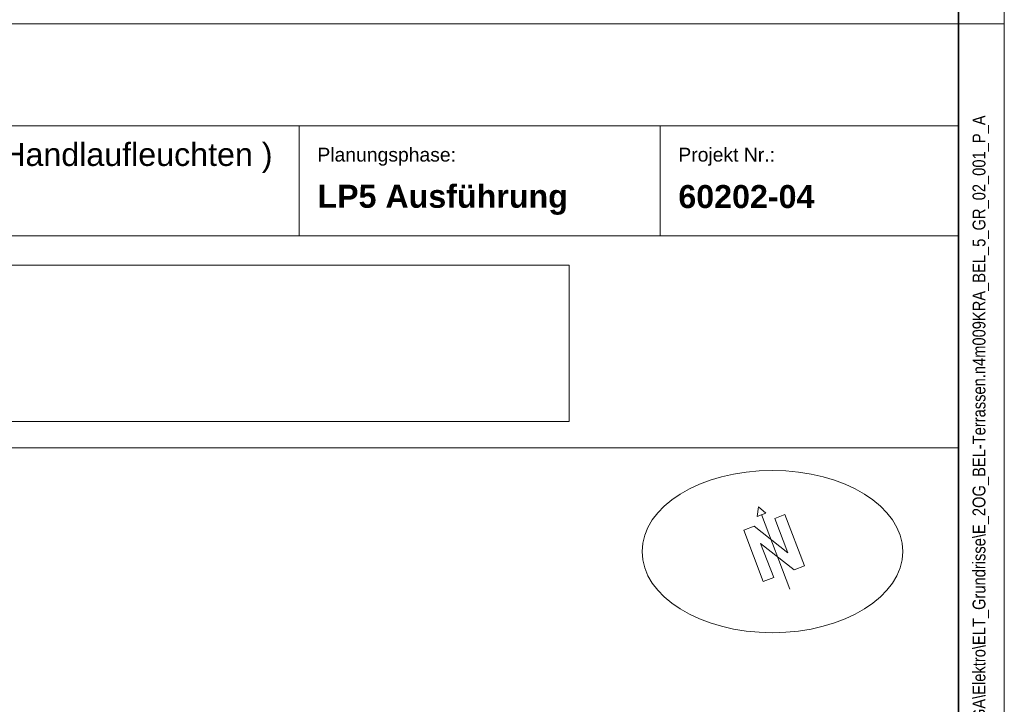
# Model space of a CAD drawing. Extents: x -634 to 300, y 62 to 1102.
# Tile 51 of 125: x 193 to 300, y 285 to 360. Entities that reach past the tile are written whole.
import ezdxf

# ---------------------------------------------------------------- set-up
doc = ezdxf.new("R2010")
doc.units = 0
doc.layers.get('0').update_dxf_attribs({"lineweight": 13})
for name, color, linetype, lineweight in [('iwb_Plankopf Linie', 7, 'Continuous', 13), ('iwb_Plankopf Rahmen', 7, 'Continuous', 35), ('iwb_Plankopf Text', 7, 'Continuous', 18), ('X_Bitmap', 7, 'Continuous', 13)]:
    doc.layers.add(name, color=color, linetype=linetype, lineweight=lineweight)
doc.layers.add('iwb_Plankopf_Nordpfeil_20-82 Grad', color=3, linetype='Continuous', lineweight=18, true_color=0x00ff00)
doc.layers.add('X_Geometrie', color=3, linetype='Continuous', lineweight=13, true_color=0x00ff00, plot=False)
doc.styles.add('Plankopf', font='arial.ttf')
doc.styles.get("Standard").update_dxf_attribs({"font": 'ARIALN.TTF'})
picture_1 = doc.add_image_def('image1.jfif', size_in_pixel=(600, 81))

# ---------------------------------------------------------------- blocks, each defined once
blk = doc.blocks.new('Blockreferenz-A06CPVZTL0')
at = {"color": 0, "lineweight": -2}
for p, q in [((273.51, 306.64), (273.35, 305.61)), ((273.51, 306.64), (274.32, 305.98)), ((273.35, 305.61), (274.32, 305.98)), ((273.83, 305.8), (276.93, 297.67)), ((276.4, 305.81), (275.28, 305.38)), ((275.28, 305.38), (276.4, 305.81)), ((276.7, 301.64), (275.28, 305.38)), ((278.53, 300.2), (276.4, 305.81)), ((273.03, 304.53), (271.91, 304.1)), ((273.03, 304.53), (276.7, 301.64)), ((271.91, 304.1), (274.04, 298.5)), ((275.17, 298.92), (273.74, 302.66)), ((277.41, 299.78), (273.74, 302.66)), ((278.53, 300.2), (277.41, 299.78)), ((277.41, 299.78), (278.53, 300.2)), ((274.04, 298.5), (275.17, 298.92))]:
    blk.add_line(p, q, dxfattribs=at)

msp = doc.modelspace()

# ---------------------------------------------------------------- linework, layer by layer
at = {"layer": 'iwb_Plankopf Linie', "lineweight": 18, "ltscale": 0.18}
msp.add_line((295.35, 359.43), (115.35, 359.43), dxfattribs=at)
at = {"layer": 'iwb_Plankopf Linie', "ltscale": 0.13}
for p, q in [((295.35, 67.43), (295.35, 359.43)), ((295.35, 348.27), (115.35, 348.27)), ((223.35, 336.27), (223.35, 348.27)), ((262.76, 336.27), (262.76, 348.27)), ((295.35, 336.27), (115.35, 336.27)), ((115.35, 313.11), (295.35, 313.11))]:
    msp.add_line(p, q, dxfattribs=at)
at = {"layer": 'iwb_Plankopf Rahmen', "ltscale": 0.35}
msp.add_line((295.35, 359.43), (295.35, 67.43), dxfattribs=at)
at = {"layer": 'iwb_Plankopf Rahmen', "color": 8, "lineweight": 5, "ltscale": 0.13, "true_color": 0x808080}
msp.add_line((300.35, 359.43), (295.35, 359.43), dxfattribs=at)
at = {"layer": 'iwb_Plankopf Rahmen', "color": 8, "lineweight": 13, "ltscale": 0.13, "true_color": 0x808080}
msp.add_lwpolyline([(300.35, 62.43), (-619.65, 62.43), (-619.65, 1102.43), (300.35, 1102.43), (300.35, 62.43)], close=True, dxfattribs=at)
at = {"layer": 'iwb_Plankopf Rahmen', "ltscale": 0.35}
msp.add_lwpolyline([(-599.65, 67.43), (-599.65, 1097.43), (295.35, 1097.43), (295.35, 67.43), (-599.65, 67.43)], close=True, dxfattribs=at)
at = {"layer": 'X_Geometrie', "color": 6, "ltscale": 0.13, "true_color": 0xff00ff}
msp.add_ellipse((275.03, 301.77), major_axis=(14.23, 0), ratio=0.622642, dxfattribs=at)

# ---------------------------------------------------------------- block references
at = {"layer": 'iwb_Plankopf_Nordpfeil_20-82 Grad', "ltscale": 0.18}
msp.add_blockref('Blockreferenz-A06CPVZTL0', (0, 0), dxfattribs=at)

# ---------------------------------------------------------------- texts
at = {"layer": 'iwb_Plankopf Text', "ltscale": 0.18, "insert": (296.89, 74.51), "char_height": 1.4, "attachment_point": 1, "rotation": 90, "line_spacing_factor": 1.002}
msp.add_mtext('{\\fArial Narrow;\\\\srvnovamd01\\Nova_MD\\TGA\\60202 Pro Potsdam\\04 NB GES Krampnitz\\09 NOVA\\60202-04_AP_NB GES Krampnitz\\TGA\\Elektro\\ELT_Grundrisse\\E_2OG_BEL-Terrassen.n4m009KRA_BEL_5_GR_02_001_P_A}', dxfattribs=at)
at = {"layer": 'iwb_Plankopf Text', "ltscale": 0.18, "insert": (220.45, 344.77), "char_height": 2.5172, "width": 55.3788, "attachment_point": 6, "style": 'Plankopf'}
msp.add_mtext('( Handlaufleuchten )', dxfattribs=at)
at = {"layer": 'iwb_Plankopf Text', "ltscale": 0.18, "style": 'Plankopf'}
for s, insert, char_height, attachment_point, line_spacing_factor in [('Planungsphase:', (225.35, 345.88), 1.5105, 1, 0.970891), ('Projekt Nr.:', (264.76, 345.88), 1.5105, 1, 0.970891), ('\\fArial|b1|i0|c0|p34;LP5 Ausführung', (225.35, 340.19), 2.5172, 4, 0.996218), ('\\fArial|b1|i0|c0|p34;60202-04', (264.76, 340.53), 2.5172, 4, 0.996218)]:
    msp.add_mtext(s, dxfattribs=dict(at, insert=insert, char_height=char_height, attachment_point=attachment_point, line_spacing_factor=line_spacing_factor))

# ---------------------------------------------------------------- pictures from other files: only their frames are drawn
at = {"layer": 'X_Bitmap', "ltscale": 0.13}
image = msp.add_image(picture_1, insert=(126.3, 315.96), size_in_units=(126.55, 17.08), dxfattribs=at)
image.dxf.flags = 7

doc.saveas('drawing.dxf')
